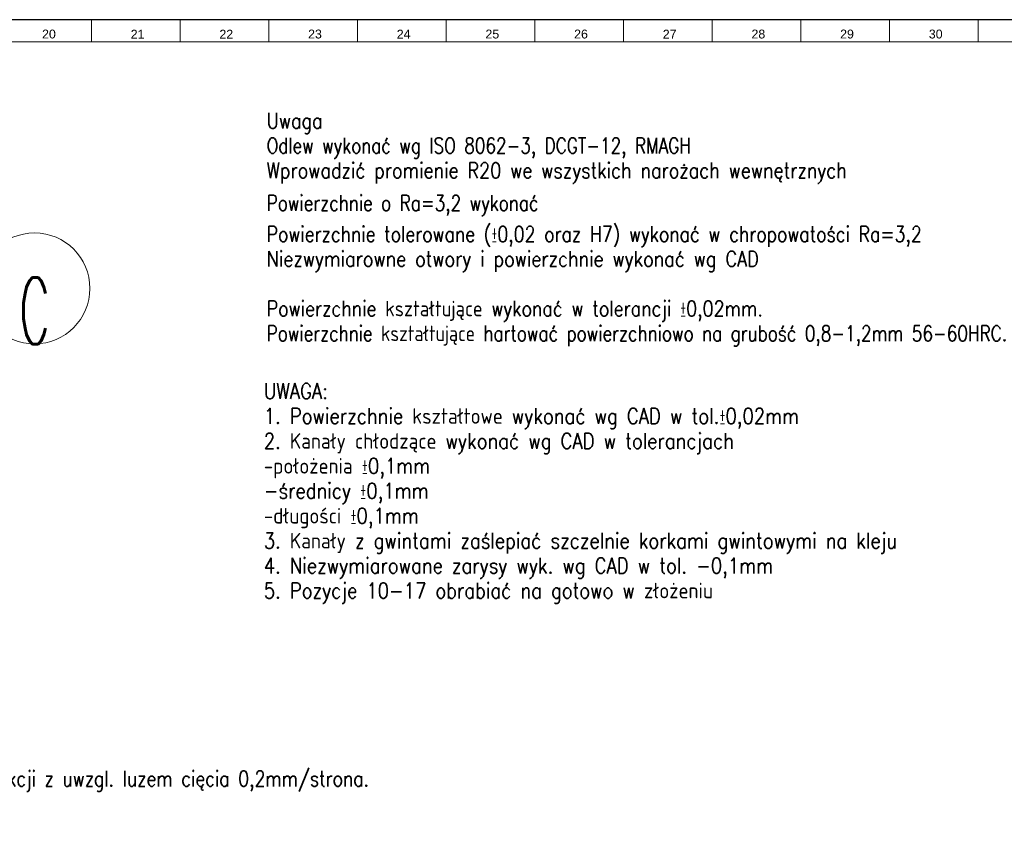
# Model space of a CAD drawing. Header units: millimetres. Extents: x -34 to 6620, y -230 to 4700.
# Tile 10 of 216: x 394 to 616, y -177 to 7. Entities that reach past the tile are written whole.
import ezdxf

# ---------------------------------------------------------------- set-up
doc = ezdxf.new("R2010")
doc.units = ezdxf.units.MM
doc.layers.add('1', color=7, linetype='Continuous', true_color=0xffffff)
doc.styles.add('Arial Unicode MS', font='Arial Unicode MS')
doc.styles.add('latin_extended', font='simplex.shx')

# ---------------------------------------------------------------- blocks, each defined once
blk = doc.blocks.new('IDSYMBOL1')
at = {"layer": '1', "color": 1, "linetype": 'Continuous', "lineweight": 13, "insert": (397.146941, -66.149653), "char_height": 15, "attachment_point": 8, "line_spacing_factor": 0.963855, "style": 'latin_extended'}
blk.add_mtext('\\W0.5104;C', dxfattribs=at)

msp = doc.modelspace()

# ---------------------------------------------------------------- linework, layer by layer
at = {"layer": '1', "color": 7, "linetype": 'Continuous', "lineweight": 25}
msp.add_line((6613, 7), (7, 7), dxfattribs=at)
at = {"layer": '1', "color": 3, "linetype": 'Continuous', "lineweight": 13}
for p, q in [((410, 7), (410, 2)), ((430, 7), (430, 2)), ((450, 7), (450, 2)), ((470, 7), (470, 2)), ((490, 7), (490, 2)), ((510, 7), (510, 2)), ((530, 7), (530, 2)), ((550, 7), (550, 2)), ((570, 7), (570, 2)), ((590, 7), (590, 2)), ((610, 7), (610, 2))]:
    msp.add_line(p, q, dxfattribs=at)
at = {"layer": '1', "color": 3, "linetype": 'Continuous', "lineweight": 18}
msp.add_line((6618, 2), (2, 2), dxfattribs=at)
at = {"layer": '1', "color": 1, "linetype": 'Continuous', "lineweight": 13}
msp.add_circle((397.147, -53.597), 12.5, dxfattribs=at)

# ---------------------------------------------------------------- block references
msp.add_blockref('IDSYMBOL1', (0, 0), dxfattribs=at)

# ---------------------------------------------------------------- texts
at = {"layer": '1', "color": 3, "linetype": 'Continuous', "lineweight": 13, "char_height": 2, "attachment_point": 7, "line_spacing_factor": 1.069626, "style": 'Arial Unicode MS'}
for s, insert in [('\\W1.0000;20', (398.846, 2.738)), ('\\W1.0000;21', (418.846, 2.738)), ('\\W1.0000;22', (438.846, 2.738)), ('\\W1.0000;23', (458.846, 2.738)), ('\\W1.0000;24', (478.846, 2.738)), ('\\W1.0000;25', (498.846, 2.738)), ('\\W1.0000;26', (518.846, 2.738)), ('\\W1.0000;27', (538.846, 2.738)), ('\\W1.0000;28', (558.846, 2.738)), ('\\W1.0000;29', (578.846, 2.738)), ('\\W1.0000;30', (598.846, 2.738))]:
    msp.add_mtext(s, dxfattribs=dict(at, insert=insert))
at = {"layer": '1', "color": 2, "linetype": 'Continuous', "lineweight": 13, "char_height": 3.5, "attachment_point": 7, "line_spacing_factor": 0.963855, "style": 'latin_extended'}
for s, insert in [('\\W0.8322;Uwaga', (449.512, -18.704)), ('\\W0.7944;Odlew wykonać wg ISO 8062-3, DCGT-12, RMAGH', (449.512, -24.304)), ('\\W0.8339;Wprowadzić promienie R20 we wszystkich narożach wewnętrznych', (449.512, -29.904)), ('\\W0.7967;Powierzchnie o Ra=3,2 wykonać ', (449.512, -37.254)), ('\\W0.8181;Powierzchnie tolerowane (\\W0.4090;%%p\\W0.8181;0,02 oraz H7) wykonać w chropowatości Ra=3,2', (449.512, -44.254)), ('\\W0.8361;Niezwymiarowne otwory i powierzchnie wykonać wg CAD', (449.512, -49.854)), ('\\W0.8251;Powierzchnie kształtujące wykonać w tolerancji \\W0.4126;%%p\\W0.8251;0,02mm.', (449.512, -61.054)), ('\\W0.7961;Powierzchnie kształtujące hartować powierzchniowo na grubość 0,8-1,2mm 56-60HRC.', (449.512, -66.654)), ('\\W0.8519;UWAGA:\\P1. Powierzchnie kształtowe wykonać wg CAD w tol.\\W0.4260;%%p\\W0.8519;0,02mm\\P2. Kanały chłodzące wykonać wg CAD w tolerancjach\\P-położenia \\W0.4260;%%p\\W0.8519;0,1mm\\P-średnicy \\W0.4260;%%p\\W0.8519;0,1mm\\P-długości \\W0.4260;%%p\\W0.8519;0,1mm\\P3. Kanały z gwintami zaślepiać szczelnie korkami gwintowymi na kleju\\P4. Niezwymiarowane zarysy wyk. wg CAD w tol. -0,1mm\\P5. Pozycje 10-17 obrabiać na gotowo w złożeniu\\P ', (448.863, -130.281)), ('\\W0.8157;Uwaga:\\PDokumentacja przedstawia zarys zwolniony do produkcji z uwzgl. luzem cięcia 0,2mm/strona.\\PWyk. wg CAD w tol.\\W0.4079;%%p\\W0.8157;0,01.\\P ', (288.201, -178.311))]:
    msp.add_mtext(s, dxfattribs=dict(at, insert=insert))

doc.saveas('drawing.dxf')
